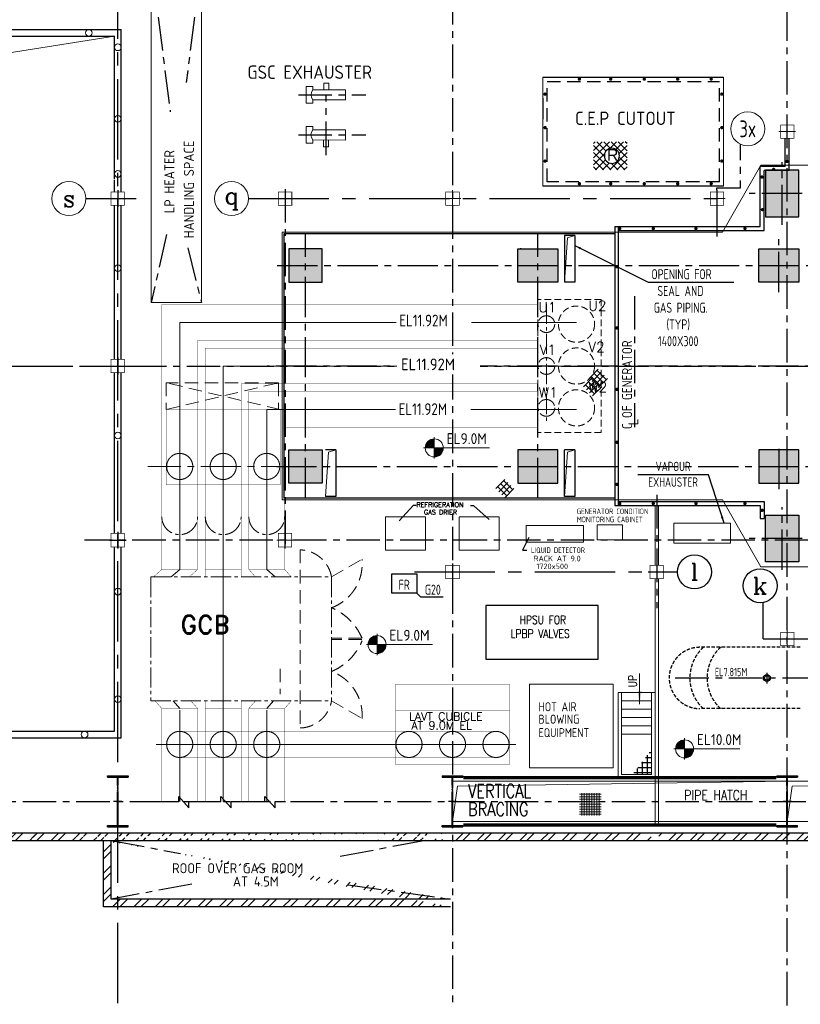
# Model space of a CAD drawing. Extents: x 18893 to 3351893, y -610358 to 406739.
# Tile 3 of 256: x 69101 to 92423, y 98213 to 127616. Entities that reach past the tile are written whole.
import ezdxf
from ezdxf.enums import TextEntityAlignment as Align

# ---------------------------------------------------------------- set-up
doc = ezdxf.new("R2010")
doc.units = 0
doc.header["$LTSCALE"] = 800
doc.header["$MEASUREMENT"] = 0
doc.set_wipeout_variables(frame=1)
for name, pattern in [('CENTER', [2, 1.25, -0.25, 0.25, -0.25]), ('CENTER2', [1.125, 0.75, -0.125, 0.125, -0.125]), ('CONTINOUS', [0]), ('DASHDOT', [1, 0.5, -0.25, 0, -0.25]), ('DASHED', [0.75, 0.5, -0.25]), ('HIDDEN', [0.375, 0.25, -0.125])]:
    doc.linetypes.add(name, pattern=pattern)
doc.layers.get('0').update_dxf_attribs({"linetype": 'CONTINUOUS'})
for name, color, linetype in [('0-7-COL', 2, 'CENTER'), ('Aux_col', 7, 'CONTINUOUS'), ('CEN', 2, 'CENTER'), ('CENTER', 2, 'CENTER'), ('CL', 2, 'CENTER2'), ('COL', 1, 'CENTER'), ('CW PIPE', 6, 'CONTINUOUS'), ('EQP0', 1, 'CONTINUOUS'), ('GRID', 8, 'CENTER'), ('HATCH', 9, 'CONTINUOUS'), ('IPB', 1, 'CONTINUOUS'), ('PUMPS', 7, 'CONTINUOUS'), ('Rev', 1, 'CONTINUOUS'), ('STR', 2, 'CONTINUOUS'), ('TGCOL', 2, 'CONTINUOUS'), ('WALL', 6, 'CONTINUOUS')]:
    doc.layers.add(name, color=color, linetype=linetype)
for name, color, linetype, lineweight in [('DIM', 4, 'CONTINUOUS', 13), ('equip', 251, 'CENTER2', 9), ('EQUPT', 251, 'HIDDEN', 9), ('LOGO', 7, 'CONTINUOUS', 13), ('Opening', 30, 'CONTINUOUS', 15), ('T', 3, 'CONTINUOUS', 15), ('TEXT', 3, 'CONTINUOUS', 15)]:
    doc.layers.add(name, color=color, linetype=linetype, lineweight=lineweight)
doc.styles.add('DIM', font='romans.shx')
doc.styles.add('HTX11', font='O8111901')
doc.styles.add('ROMANC', font='romanc')
doc.styles.add('ROMAND', font='romand')
doc.styles.add('ROMANS', font='ISO9.shx', dxfattribs={"width": 0.8})
doc.styles.add('ROMANT', font='romant')
doc.styles.add('S3', font='ROMANS1.SHX', dxfattribs={"width": 0.8})
doc.styles.get("Standard").update_dxf_attribs({"font": 'ISO9'})
doc.styles.add('VER', font='ISO9.SHX')
doc.dimstyles.get("Standard").update_dxf_attribs({"dimtxt": 0.18, "dimasz": 0.18, "dimexe": 0.18, "dimexo": 0.0625, "dimgap": 0.09, "dimtad": 0, "dimtih": 1, "dimtoh": 1, "dimdec": 4, "dimzin": 0, "dimdsep": 46, "dimtxsty": 'Standard', "dimcen": 0.09, "dimadec": 0, "dimazin": 0, "dimtfac": 1, "dimtdec": 4, "dimtofl": 0, "dimtmove": 0, "dimatfit": 3, "dimfxl": 0, "dimtolj": 1, "dimtzin": 0, "dimarcsym": 0})
pattern_1 = [(45, (46410.7, 10109.23), (-318.198, 318.198), []), (45, (46622.83, 10109.23), (-318.198, 318.198), [])]

# ---------------------------------------------------------------- blocks, each defined once
blk = doc.blocks.new('A$C46F14D0A')
for p, q in [((-250, 0), (250, 0)), ((0, 250), (0, -250))]:
    blk.add_line(p, q)
at = {"const_width": 20, "flags": 128}
blk.add_lwpolyline([(-200, -200), (200, -200), (200, 200), (-200, 200)], close=True, dxfattribs=at)
blk = doc.blocks.new('A$C5C0C65E7')
for p, q in [((-125, 0), (125, 0)), ((0, 125), (0, -125))]:
    blk.add_line(p, q)
at = {"const_width": 10, "flags": 128}
blk.add_lwpolyline([(-100, -100), (100, -100), (100, 100), (-100, 100)], close=True, dxfattribs=at)
blk = doc.blocks.new('A$C2B282DB4')
at = {"xscale": 2, "yscale": 2, "zscale": 2}
blk.add_blockref('A$C5C0C65E7', (0, 0), dxfattribs=at)
blk = doc.blocks.new('A$C04F01F62')
blk.add_blockref('A$C2B282DB4', (0, 0))
blk = doc.blocks.new('*X38')
at = {"layer": 'STR', "color": 0}
for p, q in [((73943, 111200), (74120, 111200)), ((73986, 110772), (73986, 111302)), ((74136, 110772), (74136, 111188)), ((73943, 111050), (74316, 111050)), ((73943, 110900), (74513, 110900)), ((74286, 110772), (74286, 111073)), ((74436, 110772), (74436, 110959)), ((74586, 110772), (74586, 110844))]:
    blk.add_line(p, q, dxfattribs=at)
blk = doc.blocks.new('A$C41E52089')
at = {"layer": 'COL'}
h = blk.add_hatch(dxfattribs=at)
h.set_pattern_fill('ANSI31', color=256, scale=100, style=0)
h.paths.add_polyline_path([(310, -720), (0, -720), (0, -760), (310, -760)])
h.paths.add_polyline_path([(0, -720), (-310, -720), (-310, -760), (0, -760)])
h.paths.add_polyline_path([(0, 0), (-13, 0), (-13, -720), (0, -720)])
h.paths.add_polyline_path([(0, 720), (-13, 720), (-13, 0), (0, 0)])
h.paths.add_polyline_path([(12, 0), (0, 0), (0, -720), (12, -720)])
h.paths.add_polyline_path([(12, 720), (0, 720), (0, 0), (12, 0)])
h.paths.add_polyline_path([(310, 760), (0, 760), (0, 720), (12, 720), (310, 720)])
h.paths.add_polyline_path([(0, 760), (-310, 760), (-310, 720), (0, 720)])
for p, q in [((-310, 760), (310, 760)), ((-310, 760), (-310, 720)), ((-310, 720), (310, 720)), ((-13, -720), (-13, 720)), ((12, -720), (12, 720)), ((310, 760), (310, 720)), ((-310, -720), (310, -720)), ((-310, -760), (-310, -720)), ((-310, -760), (310, -760)), ((310, -760), (310, -720))]:
    blk.add_line(p, q, dxfattribs=at)
at = {"layer": 'COL', "color": 2}
for p, q in [((0, -800), (0, 800)), ((123, 0), (-123, 0))]:
    blk.add_line(p, q, dxfattribs=at)
blk = doc.blocks.new('*X33')
at = {"color": 0}
for p, q in [((36226, 29425), (36330, 29425)), ((36080, 29200), (36330, 29200)), ((36081, 29225), (36330, 29225)), ((36085, 29250), (36330, 29250)), ((36092, 29275), (36330, 29275)), ((36102, 29300), (36330, 29300)), ((36115, 29325), (36330, 29325)), ((36132, 29350), (36330, 29350)), ((36154, 29375), (36330, 29375)), ((36183, 29400), (36330, 29400))]:
    blk.add_line(p, q, dxfattribs=at)
blk = doc.blocks.new('LL')
for p, q in [((-711, 0), (-711, 423)), ((-1136, 0), (-711, 0)), ((1493, 0), (-711, 0)), ((-711, 0), (-711, -418))]:
    blk.add_line(p, q)
for start, end in [(90, 180), (180, 270), (0, 90), (270, 0)]:
    blk.add_arc((-711, 0), 360, start, end)
at = {"xscale": 1.440000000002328, "yscale": 1.440000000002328, "zscale": 1.440000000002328}
blk.add_blockref('*X33', (-53026, -42044), dxfattribs=at)
at = {"xscale": 1.440000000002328, "yscale": 1.440000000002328, "zscale": 1.440000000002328, "rotation": 180}
blk.add_blockref('*X33', (51604, 42044), dxfattribs=at)
blk = doc.blocks.new('TG DECK')
h = blk.add_hatch(color=5)
h.dxf.hatch_style = 1
h.paths.add_polyline_path([(212046, -77938), (213046, -77938), (213046, -78938), (212046, -78938)])
at = {"layer": 'HATCH'}
h = blk.add_hatch(dxfattribs=at)
h.set_pattern_fill('AR-CONC', color=256, scale=50, style=0)
h.set_pattern_definition([(50, (-234270.1, -192712), (358.6301, -31.37607), [37.5, -412.5]), (355, (-234270.1, -192712), (-69.37567, 376.09607), [30, -330]), (100.451444, (-234240.2, -192714.6), (289.25442, 344.72), [31.8701, -350.57106]), (46.1842, (-234270.1, -192612), (533.62067, -82.75964), [56.25, -618.75]), (96.63564, (-234225.63, -192618.9), (467.331, 487.0593), [47.8052, -525.8569]), (351.18416, (-234270.1, -192612), (467.331, 487.0593), [45, -495]), (21, (-234220.1, -192637), (298.45353, -201.30945), [37.5, -412.5]), (326, (-234220.1, -192637), (121.65767, 362.57502), [30, -330]), (71.451445, (-234195.23, -192653.77), (420.1112, 161.26558), [31.8701, -350.57106]), (37.5, (-234270.1, -192712), (6.079928, 166.446927), [0, -326, 0, -335, 0, -331.25]), (7.5, (-234270.1, -192712), (131.53477, 197.205856), [0, -191, 0, -318.5, 0, -126.25]), (327.5, (-234381.6, -192712), (266.911218, -11.277436), [0, -125, 0, -390, 0, -517.5]), (317.5, (-234431.6, -192712), (291.59308, 50.05249), [0, -162.5, 0, -259, 0, -367.5])])
h.paths.add_polyline_path([(243271, -69588), (242271, -69588), (242271, -70988), (243271, -70988)])
h.paths.add_polyline_path([(238396, -69588), (239396, -69588), (239396, -70988), (238396, -70988)])
h.paths.add_polyline_path([(236086, -70988), (235086, -70988), (235086, -69588), (236086, -69588)])
h.paths.add_polyline_path([(226286, -69588), (226286, -70988), (227286, -70988), (227286, -69588)])
h.paths.add_polyline_path([(226086, -71938), (227286, -71938), (227286, -72938), (226086, -72938)])
h.paths.add_polyline_path([(218887, -71938), (220087, -71938), (220087, -72938), (218887, -72938)])
h.paths.add_polyline_path([(212046, -71938), (212046, -72938), (213046, -72938), (213046, -71938)])
h.paths.add_polyline_path([(218887, -78938), (220087, -78938), (220087, -77938), (218887, -77938)])
h.paths.add_polyline_path([(226086, -78938), (227286, -78938), (227286, -77938), (226086, -77938)])
h.paths.add_polyline_path([(226286, -81288), (226286, -79888), (227286, -79888), (227286, -81288)])
h.paths.add_polyline_path([(236086, -79888), (235086, -79888), (235086, -81288), (236086, -81288)])
h.paths.add_polyline_path([(238396, -81288), (239396, -81288), (239396, -79888), (238396, -79888)])
h.paths.add_polyline_path([(243271, -81288), (242271, -81288), (242271, -79888), (243271, -79888)])
blk.add_lwpolyline([(212046, -77938), (213046, -77938), (213046, -78938), (212046, -78938)], close=True)
at = {"layer": 'CL', "ltscale": 2}
for p, q in [((231186, -84877), (231186, -65999)), ((226786, -71224), (226786, -69353)), ((235586, -81488), (235586, -69388)), ((238896, -81488), (238896, -69388)), ((242771, -81488), (242771, -69338)), ((243578, -70288), (225799, -70288)), ((212546, -79376), (212546, -71500)), ((219486, -79376), (219486, -71500)), ((226686, -73229), (226686, -71648)), ((211701, -72438), (227664, -72438)), ((243471, -75438), (211402, -75438)), ((226693, -79111), (226693, -77765)), ((211677, -78438), (227950, -78438)), ((226786, -81524), (226786, -79653)), ((243578, -80588), (225799, -80588))]:
    blk.add_line(p, q, dxfattribs=at)
at = {"layer": 'HATCH'}
blk.add_line((218987, -71938), (218962, -71938), dxfattribs=at)
at = {"layer": 'Rev'}
blk.add_line((228835, -80739), (228838, -80738), dxfattribs=at)
at = {"layer": 'TGCOL'}
for points in [[(226286, -69588), (226286, -70988), (227286, -70988), (227286, -69588), (226286, -69588)], [(226286, -81288), (226286, -79888), (227286, -79888), (227286, -81288), (226286, -81288)]]:
    blk.add_lwpolyline(points, dxfattribs=at)
for points in [[(236086, -70988), (235086, -70988), (235086, -69588), (236086, -69588)], [(238396, -69588), (239396, -69588), (239396, -70988), (238396, -70988)], [(243271, -69588), (242271, -69588), (242271, -70988), (243271, -70988)], [(212046, -71938), (212046, -72938), (213046, -72938), (213046, -71938)], [(218887, -71938), (220087, -71938), (220087, -72938), (218887, -72938)], [(226086, -71938), (227286, -71938), (227286, -72938), (226086, -72938)], [(212046, -78938), (212046, -77938), (213046, -77938), (213046, -78938)], [(218887, -78938), (220087, -78938), (220087, -77938), (218887, -77938)], [(226086, -78938), (227286, -78938), (227286, -77938), (226086, -77938)], [(236086, -79888), (235086, -79888), (235086, -81288), (236086, -81288)], [(238396, -81288), (239396, -81288), (239396, -79888), (238396, -79888)], [(243271, -81288), (242271, -81288), (242271, -79888), (243271, -79888)]]:
    blk.add_lwpolyline(points, close=True, dxfattribs=at)
blk = doc.blocks.new('A$C71B3771A')
at = {"layer": 'DIM', "linetype": 'CONTINOUS', "ltscale": 1.5, "flags": 128}
blk.add_lwpolyline([(12285, 6000), (-5035, 6000), (-6185, 4000), (-19340, 4000), (-19340, -4000), (-6185, -4000), (-5035, -6000), (12285, -6000), (12285, 6000)], dxfattribs=at)
blk.add_blockref('TG DECK', (-231186, 75438))
blk = doc.blocks.new('GCB')
at = {"layer": 'equip', "linetype": 'HIDDEN'}
for p, q in [((14444, 14990), (12554, 14990)), ((12554, 14990), (12554, 11010)), ((14444, 14990), (14444, 11010)), ((14444, 11010), (12554, 11010))]:
    blk.add_line(p, q, dxfattribs=at)
at = {"layer": 'equip'}
for p, q in [((12804, 14861), (12804, 11265)), ((13915, 12382), (14187, 12654)), ((13974, 12437), (14246, 12165)), ((14006, 12292), (14277, 12563)), ((14065, 12527), (14336, 12256)), ((14096, 12201), (14368, 12473)), ((14155, 12618), (14427, 12346)), ((14187, 12111), (14458, 12382)), ((983, 6700), (983, 3000)), ((983, 6700), (6386, 6700)), ((6386, 6700), (6386, 3000)), ((983, 3000), (6386, 3000))]:
    blk.add_line(p, q, dxfattribs=at)
at = {"layer": 'equip', "linetype": 'CENTER', "ltscale": 25}
for p, q in [((8319, 14300), (1850, 14300)), ((1850, 14300), (1850, 6926)), ((13704, 14300), (10564, 14300)), ((8376, 13000), (3150, 13000)), ((3150, 13000), (3150, 6700)), ((3150, 13000), (3150, 6926)), ((8299, 11700), (4450, 11700)), ((4450, 11700), (4450, 6926)), ((13704, 11700), (10544, 11700)), ((3150, 6700), (3150, 0)), ((1850, 2727), (1850, 0)), ((4450, 2727), (4450, 0)), ((1148, 1700), (11208, 1700)), ((7884, 1700), (11889, 1700))]:
    blk.add_line(p, q, dxfattribs=at)
at = {"layer": 'equip', "linetype": 'CENTER'}
for p, q in [((13704, 13000), (3150, 13000)), ((1850, 2282), (1850, 747)), ((3150, 2287), (3150, 868))]:
    blk.add_line(p, q, dxfattribs=at)
at = {"layer": 'equip', "linetype": 'DASHED'}
for p, q in [((4800, 12500), (1450, 12500)), ((1450, 12500), (1450, 11700)), ((4850, 11700), (1450, 12500)), ((1450, 11700), (4800, 12500)), ((4800, 12500), (4800, 11700)), ((5446, 7510), (5446, 2190)), ((6386, 6700), (7296, 7225)), ((7296, 4870), (6386, 4870)), ((7296, 4830), (6386, 4830)), ((4850, 3960), (4850, 3200)), ((6386, 3000), (7299, 2473))]:
    blk.add_line(p, q, dxfattribs=at)
at = {"layer": 'equip', "ltscale": 2}
blk.add_line((5480, 10000), (902, 10000), dxfattribs=at)
at = {"layer": 'equip', "linetype": 'CENTER', "ltscale": 1500}
for p, q in [((1850, 6926), (1600, 6700)), ((4450, 6926), (4700, 6700)), ((1650, 3000), (1850, 2774)), ((4650, 3000), (4450, 2774))]:
    blk.add_line(p, q, dxfattribs=at)
at = {"layer": 'equip', "ltscale": 200}
for p, q in [((12300, 1001), (12300, 3501)), ((12300, 3501), (14800, 3501)), ((14800, 3501), (14800, 1001)), ((14800, 1001), (12300, 1001))]:
    blk.add_line(p, q, dxfattribs=at)
at = {"layer": 'equip', "linetype": 'ByBlock', "const_width": 10, "flags": 128}
for points in [[(12554, 14835), (1315, 14835)], [(1315, 14835), (1315, 6926)], [(12554, 13765), (2385, 13765)], [(2385, 13765), (2385, 6926)], [(12554, 13535), (2615, 13535)], [(2615, 13535), (2615, 6700)], [(12554, 12465), (3685, 12465)], [(3685, 12465), (3685, 6700)], [(12554, 12235), (3915, 12235)], [(3915, 12235), (3915, 6926)], [(4850, 11700), (4850, 9450), (1450, 9450), (1450, 11700), (4850, 11700)], [(12554, 11165), (4985, 11165)], [(4985, 11165), (4985, 6926)], [(1065, 6700), (1315, 6926)], [(1315, 6926), (2385, 6926)], [(2135, 6700), (2385, 6926)], [(2610, 6926), (3685, 6926)], [(3915, 6926), (4985, 6926)], [(4115, 6700), (3915, 6926)], [(5185, 6700), (4985, 6926)], [(1115, 3000), (1315, 2774)], [(2185, 3000), (2385, 2774)], [(2615, 3000), (2615, 0)], [(3685, 3000), (3685, 0)], [(4115, 3000), (3915, 2774)], [(5185, 3000), (4985, 2774)], [(1315, 2774), (1315, 0)], [(1315, 2774), (2385, 2774)], [(2385, 2774), (2385, 0)], [(2615, 2774), (3685, 2774)], [(3915, 2774), (3915, 0)], [(3915, 2774), (4985, 2774)], [(4985, 2774), (4985, 0)], [(11702, 2703), (8302, 2703)], [(11186, 2090), (11186, 2090), (1850, 2090)], [(11186, 1310), (11186, 1310), (1850, 1310)]]:
    blk.add_lwpolyline(points, dxfattribs=at)
at = {"layer": 'equip', "linetype": 'CENTER2', "const_width": 10, "flags": 128}
blk.add_lwpolyline([(11702, 1103), (11702, 3503), (8302, 3503), (8302, 1103), (11702, 1103)], dxfattribs=at)
at = {"layer": 'equip', "linetype": 'HIDDEN'}
for centre in [(13704, 14250), (13704, 13000), (13704, 11750)]:
    blk.add_circle(centre, 540, dxfattribs=at)
at = {"layer": 'equip'}
for centre in [(12804, 14250), (12804, 13000), (12804, 11750)]:
    blk.add_circle(centre, 250, dxfattribs=at)
at = {"layer": 'equip', "ltscale": 200}
for centre in [(1850, 10000), (1850, 10000), (3150, 10000), (3150, 10000), (3150, 10000), (4450, 10000), (1850, 1700), (3150, 1700), (4450, 1700), (8700, 1700), (10000, 1700), (11300, 1700)]:
    blk.add_circle(centre, 390, dxfattribs=at)
at = {"layer": 'equip'}
for centre in [(1850, 8500), (3150, 8500), (4450, 8500)]:
    blk.add_arc(centre, 535, 180, 360, dxfattribs=at)
at = {"layer": 'equip', "linetype": 'DASHED'}
for centre, radius, start, end in [((5420, 6529), 981, 10.012, 88.4849), ((5899, 7096), 1403, 290.314, 5.2979), ((5734, 4218), 1693, 22.6615, 67.3385), ((5734, 5442), 1693, 292.6615, 337.3385), ((5899, 2564), 1403, 356.2692, 69.686), ((5420, 3171), 981, 271.5151, 349.988)]:
    blk.add_arc(centre, radius, start, end, dxfattribs=at)
at = {"layer": 'equip'}
for s, height, style, p in [('U1', 300, 'ROMANT', (12566, 14604)), ('U2', 300, 'ROMANT', (14058, 14649)), ('V1', 300, 'ROMANT', (12604, 13336)), ('V2', 300, 'ROMANT', (14058, 13418)), ('W1', 300, 'ROMANT', (12577, 12063)), ('W2', 300, 'ROMANT', (14058, 12216)), ('GCB', 550, 'ROMAND', (1873, 5004)), ('LAVT CUBICLE', 240, 'ROMAND', (8700, 2416)), ('AT 9.0M EL', 240, 'ROMAND', (8771, 2147))]:
    blk.add_text(s, height=height, dxfattribs=dict(at, style=style)).set_placement(p)
at = {"layer": 'equip', "linetype": 'Continuous', "width": 0.9}
for p in [(8407, 14359), (8387, 11712)]:
    blk.add_text('EL11.92M', height=350, dxfattribs=at).set_placement(p, align=Align.MIDDLE_LEFT)
at = {"layer": 'equip', "width": 0.9}
for s, p in [('HOT AIR ', (12570, 2690)), ('BLOWING', (12570, 2319)), ('EQUIPMENT', (12570, 1916))]:
    blk.add_text(s, height=270, dxfattribs=at).set_placement(p)
blk.add_wipeout([(8341, 12752), (10820, 12752), (10820, 13347), (8341, 13347)]).dxf.layer = 'equip'
at = {"layer": 'equip', "insert": (8464, 13224), "char_height": 350, "width": 2010, "attachment_point": 1}
blk.add_mtext('EL11.92M', dxfattribs=at)
blk = doc.blocks.new('A$C74C27F33')
for p, q in [((-1100, 2550), (-1100, 0)), ((-1100, 2550), (0, 2550)), ((-1000, 100), (-1000, 2550)), ((-100, 2550), (-100, 100)), ((0, 2550), (0, 0)), ((-1000, 2300), (-100, 2300)), ((-1000, 2050), (-100, 2050)), ((-1000, 1800), (-100, 1800)), ((-1000, 1550), (-100, 1550)), ((-1000, 1300), (-100, 1300)), ((0, 0), (-1100, 0)), ((-100, 100), (-1000, 100))]:
    blk.add_line(p, q)
at = {"linetype": 'Continuous', "rotation": 90}
blk.add_blockref('*X38', (110672, -73843), dxfattribs=at)
at = {"style": 'S3', "width": 0.8}
blk.add_text('UP', height=250, rotation=90, dxfattribs=at).set_placement((-543, 2883), align=Align.CENTER)
blk.add_leader([(-462, 2195), (-462, 3111)], dimstyle='Standard', override={"dimscale": 100, "dimtxt": 4, "dimasz": 4, "dimexe": 0, "dimexo": 0, "dimgap": 1, "dimtad": 0, "dimtih": 0, "dimtoh": 0, "dimdec": 0, "dimtxsty": 'ROMANS', "dimcen": 0, "dimclrd": 256, "dimclre": 256, "dimclrt": 256, "dimtdec": 0, "dimtix": 1, "dimtofl": 1, "dimtmove": 2})

msp = doc.modelspace()

# ---------------------------------------------------------------- hatches: boundary and pattern name
at = {"layer": 'HATCH'}
h = msp.add_hatch(dxfattribs=at)
h.set_pattern_fill('ANSI37', color=256, scale=1200, style=0)
h.set_pattern_definition([(45, (45059.5, 10609.23), (-106.06602, 106.06602), []), (135, (45059.5, 10609.23), (-106.06602, -106.06602), [])])
h.paths.add_polyline_path([(87247.44, 123968.8), (86242.17, 123968.8), (86242.17, 123131.44), (87247.44, 123131.44)])
h.paths.add_polyline_path([(87018.65, 123550.99, -1), (86568.65, 123550.99, -1)], flags=16)
h.paths.add_polyline_path([(86628.66, 123332.18), (86946.92, 123332.18), (86946.92, 123754.05), (86628.66, 123754.05)], flags=24)
h = msp.add_hatch(dxfattribs=at)
h.set_pattern_fill('ANSI32', color=256, scale=1200, style=0)
h.set_pattern_definition(pattern_1)
edge = h.paths.add_edge_path()
edge.add_line((59401.71, 103103.93), (71608.87, 103103.93))
edge.add_line((59631.71, 103333.93), (82244.01, 103333.93))
h = msp.add_hatch(dxfattribs=at)
h.set_pattern_fill('ANSI32', color=256, scale=1200, style=0)
h.set_pattern_definition(pattern_1)
edge = h.paths.add_edge_path()
edge.add_line((59401.71, 103103.93), (79591.71, 103103.93))
edge.add_line((59631.71, 103333.93), (79571.71, 103333.93))
h = msp.add_hatch(dxfattribs=at)
h.set_pattern_fill('ANSI32', color=256, scale=1200, style=0)
h.set_pattern_definition(pattern_1)
edge = h.paths.add_edge_path()
edge.add_line((79571.71, 103333.93), (82031.71, 103333.93))
edge.add_line((79571.71, 103103.93), (82031.71, 103103.93))
h = msp.add_hatch(dxfattribs=at)
h.set_pattern_fill('ANSI32', color=256, scale=1200, style=0)
h.set_pattern_definition(pattern_1)
h.paths.add_polyline_path([(87969.21, 103333.93), (82031.71, 103333.93), (82031.71, 103103.93), (87969.21, 103103.93)])
h.paths.add_polyline_path([(92031.71, 103333.93), (88199.21, 103333.93), (88199.21, 103103.93), (92031.71, 103103.93)])
h.paths.add_polyline_path([(102031.71, 103333.93), (92031.71, 103333.93), (92031.71, 103103.93), (102031.71, 103103.93)])
h.paths.add_polyline_path([(112031.71, 103333.93), (102031.71, 103333.93), (102031.71, 103103.93), (112031.71, 103103.93)])
h.paths.add_polyline_path([(122031.71, 103333.93), (112031.71, 103333.93), (112031.71, 103103.93), (122031.71, 103103.93)])
h = msp.add_hatch(dxfattribs=at)
h.set_pattern_fill('ANSI32', color=256, scale=1200, style=0)
h.set_pattern_definition([(45, (46410.7, 10109.23), (-318.198, 318.198), []), (45, (46622.83, 10109.23), (-318.198, 318.198), [])])
edge = h.paths.add_edge_path()
edge.add_line((81971.53, 101353.93), (71838.87, 101353.93))
edge.add_line((71838.87, 101353.93), (71838.87, 103103.93))
edge.add_line((81971.53, 101123.93), (71608.87, 101123.93))
edge.add_line((71608.87, 101123.93), (71608.87, 103103.93))
at = {"layer": 'Opening'}
h = msp.add_hatch(dxfattribs=at)
h.set_pattern_fill('ANSI37', color=5, scale=600, angle=45, style=0)
h.set_pattern_definition([(90, (55290.596, 55961.446), (-75, 1e-14), []), (180, (55290.596, 55961.446), (-1e-14, -75), [])])
h.paths.add_polyline_path([(86473.19, 104521.28), (85824.98, 104521.28), (85824.98, 103854.85), (86473.19, 103854.85)])

# ---------------------------------------------------------------- linework, layer by layer
at = {"color": 6}
for p, q in [((84731.71, 125898.93), (90131.71, 125898.93)), ((90131.71, 122648.93), (84731.71, 122648.93))]:
    msp.add_line(p, q, dxfattribs=at)
at = {"color": 6, "linetype": 'DASHED'}
for p, q in [((84856.71, 125773.93), (90006.71, 125773.93)), ((84856.71, 122773.93), (84856.71, 125773.93)), ((90006.71, 122773.93), (90006.71, 125773.93)), ((90006.71, 122773.93), (84856.71, 122773.93))]:
    msp.add_line(p, q, dxfattribs=at)
at = {"color": 2}
for p, q in [((91974.21, 123236.35), (91974.21, 124073.93)), ((92089.21, 123111.35), (92089.21, 124073.93)), ((91974.21, 123236.35), (91225, 123236.35)), ((91225, 121438.93), (91225, 123236.35)), ((91339.71, 123236.35), (91225, 123236.35)), ((92089.21, 123111.35), (91340, 123111.35)), ((91340, 121323.93), (91340, 123111.35)), ((86881.71, 121438.93), (91225, 121438.93)), ((86981.71, 121323.93), (91340, 121323.93)), ((86114.69, 116905.42), (86386.22, 117176.95)), ((86205.2, 116814.91), (86476.73, 117086.44)), ((86264.09, 117050.38), (86535.62, 116778.85)), ((86354.6, 117140.89), (86626.13, 116869.36)), ((86173.58, 116959.87), (86445.11, 116688.34)), ((86295.71, 116724.4), (86567.24, 116995.93)), ((86386.22, 116633.89), (86657.75, 116905.42)), ((83325.26, 113612.03), (83596.79, 113883.55)), ((83415.77, 113521.52), (83687.3, 113793.04)), ((83565.16, 113847.49), (83836.69, 113575.97)), ((83384.14, 113666.48), (83655.67, 113394.95)), ((83474.65, 113756.98), (83746.18, 113485.46)), ((83506.28, 113431.01), (83777.81, 113702.54)), ((83596.79, 113340.5), (83868.32, 113612.03)), ((87006.71, 113223.93), (91338.2, 113223.93)), ((91338.2, 113223.93), (91338.2, 112723.93)), ((86881.71, 113108.93), (91220.58, 113108.93)), ((91220.58, 113108.93), (91220.58, 112723.93)), ((91220.58, 112723.93), (91338.2, 112723.93)), ((73852.32, 104273.93), (73852.32, 104413.78)), ((73852.32, 104413.78), (74159.27, 104078.17)), ((75112.76, 104273.93), (75112.76, 104413.78)), ((75112.76, 104413.78), (75419.71, 104078.17)), ((76427.99, 104273.93), (76427.99, 104413.78)), ((76427.99, 104413.78), (76734.94, 104078.17)), ((73346.71, 104273.93), (73852.32, 104273.93)), ((74159.27, 104273.93), (74566.03, 104273.93)), ((74159.27, 104078.17), (74159.27, 104273.93)), ((74643.17, 104273.93), (75112.76, 104273.93)), ((75419.71, 104273.93), (75784.06, 104273.93)), ((75419.71, 104078.17), (75419.71, 104273.93)), ((75906, 104273.93), (76427.99, 104273.93)), ((76734.94, 104273.93), (77046.78, 104273.93)), ((76734.94, 104078.17), (76734.94, 104273.93))]:
    msp.add_line(p, q, dxfattribs=at)
at = {"color": 2, "linetype": 'CENTER'}
msp.add_line((87466.71, 119359.97), (87466.71, 115444.73), dxfattribs=at)
at = {"color": 7, "const_width": 50}
for points in [[(85823.83, 125816, 1), (85823.83, 125866, 1)], [(86759.95, 125816, 1), (86759.95, 125866, 1)], [(87759.95, 125816, 1), (87759.95, 125866, 1)], [(88759.95, 125816, 1), (88759.95, 125866, 1)], [(89759.95, 125816, 1), (89759.95, 125866, 1)], [(84797.02, 125367.43, 1), (84797.02, 125417.43, 1)], [(90077.07, 125367.43, 1), (90077.07, 125417.43, 1)], [(84797.02, 124367.43, 1), (84797.02, 124417.43, 1)], [(90077.07, 124367.43, 1), (90077.07, 124417.43, 1)], [(84797.02, 123367.43, 1), (84797.02, 123417.43, 1)], [(90077.07, 123367.43, 1), (90077.07, 123417.43, 1)], [(92025.72, 123406.54, -1), (92025.72, 123356.54, -1)], [(91276.5, 122941.44, -1), (91276.5, 122891.44, -1)], [(91625.54, 123169.95, -1), (91625.54, 123119.95, -1)], [(85823.83, 122691, 1), (85823.83, 122741, 1)], [(86759.95, 122691, 1), (86759.95, 122741, 1)], [(87759.95, 122691, 1), (87759.95, 122741, 1)], [(88759.95, 122691, 1), (88759.95, 122741, 1)], [(89759.95, 122691, 1), (89759.95, 122741, 1)], [(91291.09, 121919.74, 1), (91291.09, 121969.74, 1)], [(87029.22, 121356, 1), (87029.22, 121406, 1)], [(88029.22, 121356, 1), (88029.22, 121406, 1)], [(89304.86, 121356, 1), (89304.86, 121406, 1)], [(90768.09, 121356, 1), (90768.09, 121406, 1)], [(86943.43, 120211.23, 1), (86943.43, 120261.23, 1)], [(86943.43, 118386.61, 1), (86943.43, 118436.61, 1)], [(86943.43, 116551.63, 1), (86943.43, 116601.63, 1)], [(86943.43, 114970.73, 1), (86943.43, 115020.73, 1)], [(86943.43, 113713.49, 1), (86943.43, 113763.49, 1)], [(87029.22, 113141, 1), (87029.22, 113191, 1)], [(88029.22, 113141, 1), (88029.22, 113191, 1)], [(89304.86, 113141, 1), (89304.86, 113191, 1)], [(90768.09, 113141, 1), (90768.09, 113191, 1)], [(91282.29, 112940.34, 1), (91282.29, 112990.34, 1)]]:
    msp.add_lwpolyline(points, format="xyb", close=True, dxfattribs=at)
at = {"layer": '0-7-COL', "linetype": 'Continuous', "ltscale": 4}
for p, q in [((61331.71, 127323.93), (72131.71, 127323.93)), ((72131.71, 122823.93), (72131.71, 127323.93)), ((61531.71, 127123.93), (71931.71, 127123.93)), ((71931.71, 122854.19), (71931.71, 127123.93)), ((71931.71, 122473.93), (71931.71, 122823.93)), ((72131.71, 122473.93), (72131.71, 122823.93)), ((71931.71, 117473.93), (71931.71, 122073.93)), ((72131.71, 117473.93), (72131.71, 122073.93)), ((71931.71, 116973.93), (71931.71, 117073.93)), ((72131.71, 116973.93), (72131.71, 117073.93)), ((71931.71, 112273.93), (71931.71, 116973.93)), ((72131.71, 112273.93), (72131.71, 116973.93)), ((71931.71, 110323.93), (71931.71, 111873.93)), ((72131.71, 110301.37), (72131.71, 111873.93)), ((71931.71, 106373.93), (71931.71, 110323.93)), ((72131.71, 106173.93), (72131.71, 110323.93)), ((61331.71, 106173.93), (72131.71, 106173.93)), ((61531.71, 106373.93), (71931.71, 106373.93))]:
    msp.add_line(p, q, dxfattribs=at)
at = {"layer": '0-7-COL', "linetype": 'Continuous'}
for centre in [(89261.77, 111123.93), (91223.85, 110713.29)]:
    msp.add_circle(centre, 508.61, dxfattribs=at)
at = {"layer": 'CEN'}
for p, q in [((73031.71, 129273.93), (73601.76, 124865.57)), ((74531.71, 129273.93), (74074.6, 125738.89)), ((73488.33, 121205.08), (73031.71, 119173.93)), ((74127.24, 120801.89), (74531.71, 119173.93)), ((71838.87, 103103.93), (73910.46, 102717.84)), ((81229.95, 103103.93), (78484.87, 102592.39)), ((74243.34, 101802), (71838.87, 101353.93)), ((78914.56, 101785.22), (81971.53, 101353.93))]:
    msp.add_line(p, q, dxfattribs=at)
at = {"layer": 'CENTER', "ltscale": 0.5}
msp.add_line((91422.71, 108115.74), (91422.71, 107794.99), dxfattribs=at)
at = {"layer": 'CW PIPE', "linetype": 'HIDDEN', "ltscale": 0.5}
for p, q in [((92422.71, 108873.43), (89418.79, 108873.43)), ((92422.71, 107044.43), (89418.79, 107044.43))]:
    msp.add_line(p, q, dxfattribs=at)
at = {"layer": 'CW PIPE', "ltscale": 0.5}
for radius in [104.43, 65.83]:
    msp.add_circle((91422.71, 107958.93), radius, dxfattribs=at)
at = {"layer": 'CW PIPE', "linetype": 'HIDDEN', "ltscale": 0.5}
for centre, radius, start, end in [((89418.79, 107958.93), 914.5, 90, 270), ((90364.48, 107958.15), 1242.69, 132.488625, 227.32436), ((90879.64, 107958.15), 1242.69, 132.488625, 227.32436)]:
    msp.add_arc(centre, radius, start, end, dxfattribs=at)
at = {"layer": 'DIM'}
for p, q in [((85463.96, 121100.77), (85681.71, 121173.93)), ((85381.71, 119773.93), (85463.96, 121100.77)), ((78241.71, 113373.93), (78323.96, 114700.77)), ((78323.96, 114700.77), (78541.71, 114773.93)), ((85381.71, 113373.93), (85463.96, 114700.77)), ((85463.96, 114700.77), (85681.71, 114773.93)), ((88081.71, 111323.93), (88081.71, 113108.93)), ((88181.71, 111323.93), (88181.71, 113108.93)), ((88081.71, 110923.93), (88081.71, 103569.75)), ((88181.71, 110923.93), (88181.71, 103569.75))]:
    msp.add_line(p, q, dxfattribs=at)
at = {"layer": 'DIM', "flags": 128}
msp.add_lwpolyline([(73031.71, 119173.93), (74531.71, 119173.93), (74531.71, 129273.93), (73031.71, 129273.93)], close=True, dxfattribs=at)
msp.add_lwpolyline([(61531.71, 106373.93), (62935.79, 125700.73), (71931.71, 127123.93)], dxfattribs=at)
at = {"layer": 'DIM'}
msp.add_lwpolyline([(88641.43, 112580.08), (90341.43, 112580.08), (90341.43, 111980.08), (88641.43, 111980.08)], close=True, dxfattribs=at)
for centre, radius in [((71169.02, 127223.93), 100), ((72031.71, 126791.15), 100), ((72031.71, 126791.15), 100), ((72031.71, 124653.64), 100), ((72031.71, 124653.64), 100), ((90852.46, 124356.66), 508.61), ((72031.71, 123009.62), 100), ((70573.35, 122273.93), 508.61), ((75429.02, 122273.93), 508.61), ((72031.71, 120196.17), 100), ((72031.71, 115196.84), 100), ((72031.71, 115196.84), 100), ((72031.71, 110536.89), 100), ((72031.71, 107324.57), 100), ((71041.09, 106273.93), 100), ((71041.09, 106273.93), 100)]:
    msp.add_circle(centre, radius, dxfattribs=at)
at = {"layer": 'EQP0'}
msp.add_lwpolyline([(83031.89, 110124.15), (83031.89, 108524.15), (86381.89, 108524.15), (86381.89, 110124.15)], close=True, dxfattribs=at)
at = {"layer": 'EQUPT', "color": 6, "linetype": 'Continuous'}
for p, q in [((84731.71, 122648.93), (84731.71, 125898.93)), ((90131.71, 122648.93), (90131.71, 125898.93))]:
    msp.add_line(p, q, dxfattribs=at)
for points in [[(80026.71, 111773.93), (80026.71, 112773.93), (81226.71, 112773.93), (81226.71, 111773.93)], [(82226.71, 111773.93), (82226.71, 112773.93), (83426.71, 112773.93), (83426.71, 111773.93)], [(84229.04, 112513.77), (85949.04, 112513.77), (85949.04, 112013.77), (84229.04, 112013.77)], [(86351.82, 112528.46), (87108.45, 112528.46), (87108.45, 112082.39), (86351.82, 112082.39)]]:
    msp.add_lwpolyline(points, close=True, dxfattribs=at)
at = {"layer": 'GRID', "linetype": 'CENTER2', "ltscale": 4}
for p, q in [((72031.71, 98244.07), (72031.71, 142863)), ((89931.71, 122523.93), (89931.71, 121139.79)), ((71081.96, 122273.93), (72584.24, 122273.93)), ((75937.63, 122273.93), (90298.84, 122273.93)), ((57299.13, 117273.93), (72652.56, 117273.93)), ((80891.47, 111123.93), (88753.16, 111123.93)), ((91308.39, 109123.93), (91308.39, 110211.76)), ((91308.39, 109123.93), (110549.74, 109123.93))]:
    msp.add_line(p, q, dxfattribs=at)
at = {"layer": 'GRID'}
for p, q in [((92031.71, 98181.86), (92031.71, 142862.8)), ((82031.71, 141273.93), (82031.71, 98175.07)), ((77427.27, 125373.6), (79444.49, 125373.6)), ((78258.56, 123571.59), (78256.56, 125345.45)), ((77427.27, 124173.6), (79444.49, 124173.6)), ((69290.59, 117273.93), (108065.52, 117273.93)), ((124663.63, 112073.93), (71037.64, 112073.93)), ((88685.9, 107958.93), (104631.71, 107958.93)), ((53190.34, 104273.93), (165293.46, 104273.93))]:
    msp.add_line(p, q, dxfattribs=at)
at = {"layer": 'GRID', "linetype": 'CENTER'}
for p, q in [((77031.71, 122556.75), (77031.71, 111868.78)), ((88131.71, 113422.64), (88131.71, 110037.87))]:
    msp.add_line(p, q, dxfattribs=at)
at = {"layer": 'GRID', "flags": 128}
msp.add_lwpolyline([(89931.71, 122523.93), (89931.71, 122595.06), (90638.41, 122595.06), (90638.41, 123895.28)], dxfattribs=at)
at = {"layer": 'HATCH', "flags": 128}
msp.add_lwpolyline([(87018.65, 123550.99, 1), (86568.65, 123550.99, 1), (87018.65, 123550.99)], format="xyb", dxfattribs=at)
at = {"layer": 'IPB'}
for q in [(80964.03, 110491.81), (81755.29, 110380.55)]:
    msp.add_line((81073.51, 110380.55), q, dxfattribs=at)
msp.add_lwpolyline([(80220.75, 111071.28), (80964.03, 111071.28), (80964.03, 110491.81), (80220.75, 110491.81)], close=True, dxfattribs=at)
at = {"layer": 'Opening'}
for points in [[(82031.71, 104873.93), (92031.71, 104873.93), (92031.71, 103673.93), (82031.71, 103673.93)], [(92031.71, 104873.93), (102031.71, 104873.93), (102031.71, 103673.93), (92031.71, 103673.93)]]:
    msp.add_lwpolyline(points, close=True, dxfattribs=at)
msp.add_lwpolyline([(102031.71, 104873.93), (92179.08, 104732.1), (92031.71, 103673.93)], dxfattribs=at)
at = {"layer": 'PUMPS', "color": 4}
for p, q in [((85681.71, 121173.93), (85381.71, 121173.93)), ((85381.71, 121173.93), (85381.71, 119773.93)), ((85681.71, 121173.93), (85681.71, 119773.93)), ((85681.71, 119773.93), (85381.71, 119773.93)), ((78541.71, 114773.93), (78241.71, 114773.93)), ((78541.71, 114773.93), (78541.71, 113373.93)), ((85381.71, 113373.93), (85381.71, 114773.93)), ((85681.71, 114773.93), (85381.71, 114773.93)), ((85681.71, 114773.93), (85681.71, 113373.93)), ((78541.71, 113373.93), (78241.71, 113373.93)), ((85681.71, 113373.93), (85381.71, 113373.93))]:
    msp.add_line(p, q, dxfattribs=at)
at = {"layer": 'STR', "color": 4, "linetype": 'CENTER'}
msp.add_line((84731.71, 125271.43), (84731.71, 124646.43), dxfattribs=at)
msp.add_line((84731.71, 125271.43), (84731.71, 124646.43), dxfattribs=at)
at = {"layer": 'STR', "color": 7, "linetype": 'DASHDOT', "const_width": 100}
for points in [[(82356.33, 104978.11), (91706.33, 104978.11)], [(82356.33, 103569.75), (91706.33, 103569.75)]]:
    msp.add_lwpolyline(points, dxfattribs=at)
at = {"layer": 'T'}
for p, q in [((77659.28, 125624.4), (77658.06, 125124.4)), ((77859.28, 125624.06), (77659.28, 125624.4)), ((77859.03, 125524.06), (77859.28, 125624.06)), ((78182.81, 125723.5), (78332.81, 125723.25)), ((78184.16, 125723.5), (78183.67, 125523.5)), ((78333.67, 125523.25), (78334.16, 125723.25)), ((77859.03, 125524.06), (78834.03, 125522.39)), ((78834.03, 125522.39), (78833.3, 125222.39)), ((77658.06, 125124.4), (77858.06, 125124.06)), ((77858.06, 125124.06), (77858.3, 125224.06)), ((78833.3, 125222.39), (77858.3, 125224.06)), ((77656.35, 124424.4), (77655.14, 123924.4)), ((77856.35, 124424.06), (77656.35, 124424.4)), ((77856.11, 124324.06), (77856.35, 124424.06)), ((77856.11, 124324.06), (78831.11, 124322.39)), ((78831.11, 124322.39), (78830.38, 124022.4)), ((77655.14, 123924.4), (77855.13, 123924.06)), ((77855.13, 123924.06), (77855.38, 124024.06)), ((78830.38, 124022.4), (77855.38, 124024.06)), ((78180.38, 124023.51), (78179.89, 123823.51)), ((78179.89, 123823.51), (78329.89, 123823.25)), ((78329.89, 123823.25), (78330.38, 124023.25))]:
    msp.add_line(p, q, dxfattribs=at)
for centre in [(78049.26, 125373.59), (78046.34, 124173.6)]:
    msp.add_arc(centre, 242.54, 141.657718, 218.063155, dxfattribs=at)
at = {"layer": 'WALL'}
for p, q in [((86881.71, 121438.93), (86881.71, 113108.93)), ((86981.71, 121438.93), (86981.71, 113108.93)), ((76991.71, 121223.93), (76991.71, 113323.93)), ((86881.71, 121223.93), (76991.71, 121223.93)), ((86881.71, 113323.93), (76991.71, 113323.93)), ((59631.71, 103333.93), (79571.71, 103333.93)), ((79571.71, 103333.93), (82031.71, 103333.93)), ((82031.71, 103333.93), (122631.71, 103333.93)), ((59401.71, 103103.93), (79591.71, 103103.93)), ((71608.87, 101123.93), (71608.87, 103103.93)), ((71838.87, 101353.93), (71838.87, 103103.93)), ((79571.71, 103103.93), (82031.71, 103103.93)), ((82031.71, 103103.93), (122631.71, 103103.93)), ((81971.53, 101353.93), (71838.87, 101353.93)), ((81971.53, 101123.93), (71608.87, 101123.93))]:
    msp.add_line(p, q, dxfattribs=at)

# ---------------------------------------------------------------- block references
at = {"layer": 'Aux_col', "xscale": 2, "yscale": 2, "zscale": 2}
for p in [(72031.71, 122273.93), (72031.71, 117273.93), (72031.71, 112073.93), (82031.71, 111123.93), (88131.71, 111123.93)]:
    msp.add_blockref('A$C5C0C65E7', p, dxfattribs=at)
at = {"layer": 'COL'}
for p in [(72031.71, 104273.93), (82031.71, 104273.93), (92031.71, 104273.93)]:
    msp.add_blockref('A$C41E52089', p, dxfattribs=at)
at = {"layer": 'DIM'}
for name, p in [('A$C71B3771A', (96281.71, 117273.93)), ('A$C04F01F62', (92031.71, 124273.93)), ('A$C2B282DB4', (77031.71, 122273.93)), ('A$C2B282DB4', (82031.45, 122273.93)), ('A$C2B282DB4', (89931.71, 122273.93)), ('A$C46F14D0A', (92031.71, 109123.93)), ('A$C74C27F33', (88081.71, 104978.11))]:
    msp.add_blockref(name, p, dxfattribs=at)
ref = msp.add_blockref('LL', (82020.71, 114828.35), dxfattribs=dict(at, xscale=0.75, yscale=0.75, zscale=0.75))
ref.add_attrib('LEVEL', 'EL9.0M', (81854.41, 114943.99), dxfattribs={"layer": '0', "height": 324, "flags": 4})
at = {"layer": 'DIM', "xscale": -1, "rotation": 180}
msp.add_blockref('A$C2B282DB4', (77031.45, 112073.93), dxfattribs=at)
at = {"layer": 'DIM'}
ref = msp.add_blockref('LL', (80310.96, 108956.54), dxfattribs=dict(at, xscale=0.75, yscale=0.75, zscale=0.75))
ref.add_attrib('LEVEL', 'EL9.0M', (80144.66, 109072.18), dxfattribs={"layer": '0', "height": 324, "flags": 4})
ref = msp.add_blockref('LL', (89499.58, 105840.91), dxfattribs=dict(at, xscale=0.75, yscale=0.75, zscale=0.75))
ref.add_attrib('LEVEL', 'EL10.0M', (89333.28, 105956.54), dxfattribs={"layer": '0', "height": 324, "flags": 4})

# ---------------------------------------------------------------- texts
at = {"layer": '0-7-COL', "color": 4, "linetype": 'Continuous', "style": 'ROMANC'}
for s, p in [('l', (89261.77, 111123.93)), ('k', (91223.85, 110713.29))]:
    msp.add_text(s, height=500, dxfattribs=at).set_placement(p, align=Align.MIDDLE)
at = {"layer": 'HATCH', "style": 'HTX11'}
msp.add_text('R', height=351.56, dxfattribs=at).set_placement((86647.16, 123402.49))
at = {"layer": 'LOGO', "color": 4, "style": 'ROMANS'}
msp.add_text('GSC EXHAUSTER', height=400, dxfattribs=at).set_placement((75903.77, 125848.78))
msp.add_text('C.E.P CUTOUT', height=400, dxfattribs=at).set_placement((85692.69, 124670.48), align=Align.MIDDLE_LEFT)
at = {"layer": 'LOGO', "style": 'ROMANS', "width": 0.8}
for s, p in [('GENERATOR CONDITION', (85747.51, 112850.88)), ('MONITORING CABINET ', (85747.51, 112608.51))]:
    msp.add_text(s, height=166.25, dxfattribs=at).set_placement(p)
msp.add_text('LIQUID DETECTOR', height=166.25, dxfattribs=at).set_placement((85183.65, 111691.37), align=Align.CENTER)
at = {"layer": 'LOGO', "style": 'ROMANS'}
for s, p in [('RACK AT 9.0', (85157.37, 111441.87)), ('1720x500', (85011.02, 111208.39))]:
    msp.add_text(s, height=166.25, dxfattribs=at).set_placement(p, align=Align.CENTER)
at = {"layer": 'STR', "color": 4, "style": 'VER'}
for s, p in [('ROOF OVER GAS ROOM', (73654.41, 102127.28)), ('AT 4.5M', (75470.56, 101730.74))]:
    msp.add_text(s, height=300, dxfattribs=at).set_placement(p)
at = {"layer": 'T', "style": 'S3', "width": 0.8}
for s, p in [('HPSU FOR', (84733.16, 109568.05)), ('LPBP VALVES', (84649.98, 109155.84))]:
    msp.add_text(s, height=250, dxfattribs=at).set_placement(p, align=Align.CENTER)
for s, p in [('VERTICAL', (82492.3, 104383.15)), ('BRACING', (82492.3, 103838.71))]:
    msp.add_text(s, height=400, dxfattribs=at).set_placement(p)
at = {"layer": 'TEXT', "style": 'ROMANS', "width": 0.8}
msp.add_text('3x', height=500, dxfattribs=at).set_placement((90852.46, 124356.66), align=Align.MIDDLE)
at = {"layer": 'TEXT', "linetype": 'Continuous'}
for s, p in [('HANDLING SPACE', (74305.97, 121087.87)), ('LP HEATER', (73723.28, 121837.91))]:
    msp.add_text(s, height=300, rotation=90, dxfattribs=at).set_placement(p)
at = {"layer": 'TEXT', "style": 'ROMANC'}
for s, p in [('s', (70573.35, 122273.93)), ('q', (75429.02, 122273.93))]:
    msp.add_text(s, height=500, dxfattribs=at).set_placement(p, align=Align.MIDDLE)
at = {"layer": 'TEXT', "width": 0.9}
msp.add_text('C OF GENERATOR', height=300, rotation=90, dxfattribs=at).set_placement((87248.56, 115391.22), align=Align.MIDDLE_LEFT)
at = {"layer": 'TEXT'}
msp.add_text('L', height=300, rotation=90, dxfattribs=at).set_placement((87434.42, 115505.43), align=Align.MIDDLE_LEFT)
at = {"layer": 'TEXT', "style": 'DIM'}
for s, p in [('REFRIGERATION', (80955.81, 113060.55)), ('GAS DRIER', (81180.08, 112838.77))]:
    msp.add_text(s, height=140, dxfattribs=at).set_placement(p)
at = {"layer": 'TEXT', "width": 0.8}
for s, style, p in [('FR', 'ROMANS', (80588.26, 110590.49)), ('G20', 'ROMANS', (81444.08, 110443.56)), ('PIPE HATCH', 'S3', (89899.42, 104308.15))]:
    msp.add_text(s, height=300, dxfattribs=dict(at, style=style)).set_placement(p, align=Align.CENTER)
msp.add_text('EL7.815M', height=250, dxfattribs=at).set_placement((89869.95, 108010.68))
at = {"layer": 'TEXT'}
for s, insert, char_height, width, attachment_point in [('{\\W0.34094; \\W0.8;OPENING FOR \\P{\\W1.45672; }SEAL AND \\P{\\W0.825146; }GAS PIPING. \\P{\\W3.03567; }(TYP) \\P{\\W1.56198; }1400X300}', (87903.59, 120165.79), 300, 2562.2221, 1), ('{\\W0.8;VAPOUR EXHAUSTER}', (88620.57, 114414.1), 280, 2112, 2)]:
    msp.add_mtext(s, dxfattribs=dict(at, insert=insert, char_height=char_height, width=width, attachment_point=attachment_point))

# ---------------------------------------------------------------- leaders
at = {"layer": 'DIM'}
for points, override in [([(85681.71, 120873.08), (87881.05, 119777.62), (90436.46, 119777.62)], {"dimscale": 100, "dimtxt": 2, "dimasz": 2, "dimexe": 0, "dimexo": 0, "dimgap": 1, "dimtih": 0, "dimtoh": 0, "dimdec": 0, "dimcen": 0, "dimclrd": 256, "dimclre": 256, "dimclrt": 256, "dimtdec": 0, "dimtofl": 1, "dimatfit": 0}), ([(90144.44, 112580.08), (89677.37, 114019.71), (87564.57, 114019.71)], {"dimscale": 100, "dimtxt": 2, "dimasz": 2, "dimexe": 0, "dimexo": 0, "dimgap": 1, "dimtad": 0, "dimtih": 0, "dimtoh": 0, "dimdec": 0, "dimcen": 0, "dimclrd": 256, "dimclre": 256, "dimclrt": 256, "dimtdec": 0, "dimtofl": 1, "dimatfit": 0}), ([(80437, 112653.79), (80868.52, 113121.06), (80945.58, 113121.06)], {"dimscale": 100, "dimtxt": 2, "dimasz": 1, "dimexe": 0, "dimexo": 0, "dimgap": 1, "dimtad": 0, "dimtih": 0, "dimtoh": 0, "dimdec": 0, "dimcen": 0, "dimclrd": 256, "dimclre": 256, "dimclrt": 256, "dimtdec": 0, "dimtofl": 1, "dimatfit": 0}), ([(83128.86, 112689.73), (82671.65, 113100.52), (82568.91, 113100.52)], {"dimscale": 100, "dimtxt": 2, "dimasz": 1, "dimexe": 0, "dimexo": 0, "dimgap": 1, "dimtad": 0, "dimtih": 0, "dimtoh": 0, "dimdec": 0, "dimcen": 0, "dimclrd": 256, "dimclre": 256, "dimclrt": 256, "dimtdec": 0, "dimtofl": 1, "dimatfit": 0}), ([(84308.96, 112148.44), (84124.67, 111774.6), (84254.76, 111774.6)], {"dimscale": 100, "dimtxt": 2, "dimasz": 1, "dimexe": 0, "dimexo": 0, "dimgap": 1, "dimtad": 0, "dimtih": 0, "dimtoh": 0, "dimdec": 0, "dimcen": 0, "dimclrd": 256, "dimclre": 256, "dimclrt": 256, "dimtdec": 0, "dimtofl": 1, "dimatfit": 0})]:
    msp.add_leader(points, dimstyle='Standard', override=override, dxfattribs=at)

# ---------------------------------------------------------------- next in the draw order: block references
msp.add_blockref('GCB', (72031.71, 104273.93), dxfattribs=at)

# ---------------------------------------------------------------- next in the draw order: linework, layer by layer
at = {"layer": 'Opening'}
msp.add_lwpolyline([(82031.71, 103673.93), (82179.08, 104732.1), (92031.71, 104873.93)], dxfattribs=at)

doc.saveas('drawing.dxf')
